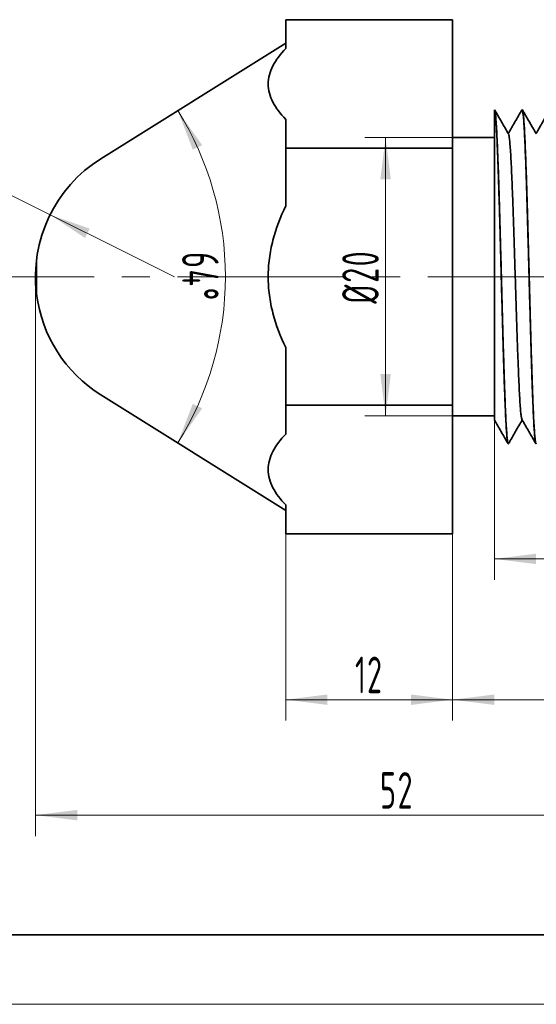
# Model space of a CAD drawing. Header units: millimetres. Extents: x -105 to 105, y -74 to 74.
# Tile 2 of 5: x -65 to -28, y -74 to -3. Entities that reach past the tile are written whole.
import ezdxf

# ---------------------------------------------------------------- set-up
doc = ezdxf.new("R2010")
doc.units = ezdxf.units.MM
doc.linetypes.add('点画线', pattern=[18, 12, -2, 2, -2])
doc.layers.get('0').update_dxf_attribs({"lineweight": 35})
for name, color, linetype, lineweight in [('EB0', 7, 'Continuous', 35), ('中心线层', 1, '点画线', 18), ('尺寸线层', 3, 'Continuous', 18)]:
    doc.layers.add(name, color=color, linetype=linetype, lineweight=lineweight)
doc.styles.add('机械', font='isocp', dxfattribs={"width": 0.667, "bigfont": 'gbcbig.shx'})
doc.dimstyles.new('机械', dxfattribs={"dimscale": 0.75, "dimtxt": 3.5, "dimasz": 4, "dimexe": 2, "dimexo": 0, "dimtad": 1, "dimdec": 1, "dimdsep": 46, "dimtxsty": '机械', "dimblk": '_CAXARROW', "dimcen": 0, "dimdle": 6, "dimazin": 2, "dimtfac": 0.707107, "dimtdec": 3, "dimtmove": 0, "dimatfit": 3, "dimfxl": 1, "dimfrac": 2, "dimtolj": 1, "dimtzin": 0, "dimlwd": 18, "dimarcsym": 0})

# ---------------------------------------------------------------- blocks, each defined once
blk = doc.blocks.new('$CAXA_FRAME_13B17AC1$')
at = {"layer": 'EB0', "color": 0, "linetype": 'Continuous', "lineweight": 35}
blk.add_line((-200, -138.5), (200, -138.5), dxfattribs=at)
at = {"layer": 'EB0', "color": 0, "linetype": 'Continuous', "lineweight": 18}
blk.add_line((210, -148.5), (-210, -148.5), dxfattribs=at)
blk = doc.blocks.new('*X8')
at = {"layer": '尺寸线层', "linetype": 'Continuous', "lineweight": 18}
for points in [[(-64.053, -60.655), (-61.053, -60.28), (-61.053, -61.03)], [(-12.053, -60.655), (-15.053, -60.28), (-15.053, -61.03)]]:
    blk.add_hatch(color=0, dxfattribs=at).paths.add_polyline_path(points, flags=0)
at = {"layer": '尺寸线层', "color": 0, "linetype": 'Continuous', "lineweight": 18}
for p, q in [((-64.053, -21.959), (-64.053, -62.155)), ((-12.053, -33.959), (-12.053, -62.155)), ((-64.053, -60.655), (-12.053, -60.655))]:
    blk.add_line(p, q, dxfattribs=at)
at = {"layer": '尺寸线层', "color": 0, "linetype": 'Continuous', "lineweight": 18, "insert": (-38.053, -58.874), "char_height": 2.625, "width": 4.35218, "attachment_point": 5, "line_spacing_factor": 0.839832, "style": '机械'}
blk.add_mtext('\\T1.1;52', dxfattribs=at)
blk = doc.blocks.new('_CAXARROW')
blk.add_hatch(color=0).paths.add_polyline_path([(0, 0), (-1, 0.125), (-1, -0.125)], flags=0)
blk = doc.blocks.new('*X9')
at = {"layer": '尺寸线层', "linetype": 'Continuous', "lineweight": 18}
for points in [[(-34.053, -52.357), (-31.053, -52.732), (-31.053, -51.982)], [(-12.053, -52.357), (-15.053, -52.732), (-15.053, -51.982)]]:
    blk.add_hatch(color=0, dxfattribs=at).paths.add_polyline_path(points, flags=0)
at = {"layer": '尺寸线层', "color": 0, "linetype": 'Continuous', "lineweight": 18}
for p, q in [((-12.053, -33.957), (-12.053, -53.857)), ((-34.053, -40.434), (-34.053, -53.857)), ((-12.053, -52.357), (-34.053, -52.357))]:
    blk.add_line(p, q, dxfattribs=at)
at = {"layer": '尺寸线层', "color": 0, "linetype": 'Continuous', "lineweight": 18, "insert": (-23.053, -50.576), "char_height": 2.625, "width": 4.6023, "attachment_point": 5, "line_spacing_factor": 0.839832, "style": '机械'}
blk.add_mtext('\\T1.1;22', dxfattribs=at)
blk = doc.blocks.new('*X10')
at = {"layer": '尺寸线层', "linetype": 'Continuous', "lineweight": 18}
for points in [[(-31.053, -42.239), (-28.053, -42.614), (-28.053, -41.864)], [(-12.053, -42.239), (-15.053, -42.614), (-15.053, -41.864)]]:
    blk.add_hatch(color=0, dxfattribs=at).paths.add_polyline_path(points, flags=0)
at = {"layer": '尺寸线层', "color": 0, "linetype": 'Continuous', "lineweight": 18}
for p, q in [((-31.053, -31.959), (-31.053, -43.739)), ((-12.053, -33.957), (-12.053, -43.739)), ((-12.053, -42.239), (-31.053, -42.239))]:
    blk.add_line(p, q, dxfattribs=at)
at = {"layer": '尺寸线层', "color": 0, "linetype": 'Continuous', "lineweight": 18, "insert": (-21.553, -40.457), "char_height": 2.625, "width": 3.85193, "attachment_point": 5, "line_spacing_factor": 0.839832, "style": '机械'}
blk.add_mtext('\\T1.1;19', dxfattribs=at)
blk = doc.blocks.new('*X11')
at = {"layer": '尺寸线层', "linetype": 'Continuous', "lineweight": 18}
for points in [[(-38.876, -11.959), (-38.501, -14.959), (-39.251, -14.959)], [(-38.876, -31.959), (-38.501, -28.959), (-39.251, -28.959)]]:
    blk.add_hatch(color=0, dxfattribs=at).paths.add_polyline_path(points, flags=0)
at = {"layer": '尺寸线层', "color": 0, "linetype": 'Continuous', "lineweight": 18}
for p, q in [((-34.053, -11.959), (-40.376, -11.959)), ((-38.876, -11.959), (-38.876, -31.959)), ((-34.053, -31.959), (-40.376, -31.959))]:
    blk.add_line(p, q, dxfattribs=at)
at = {"layer": '尺寸线层', "color": 0, "linetype": 'Continuous', "lineweight": 18, "insert": (-40.681, -21.959), "char_height": 2.625, "width": 8.14157, "attachment_point": 5, "rotation": 90, "line_spacing_factor": 0.839832, "style": '机械'}
blk.add_mtext('\\T1.1;%%C20', dxfattribs=at)
blk = doc.blocks.new('*X13')
at = {"layer": '尺寸线层', "linetype": 'Continuous', "lineweight": 18}
blk.add_hatch(color=0, dxfattribs=at).paths.add_polyline_path([(-63.004, -17.499), (-60.152, -18.502), (-60.486, -19.173)], flags=0)
at = {"layer": '尺寸线层', "color": 0, "linetype": 'Continuous', "lineweight": 18}
blk.add_line((-72.276, -12.881), (-54.053, -21.959), dxfattribs=at)
at = {"layer": '尺寸线层', "color": 0, "linetype": 'Continuous', "lineweight": 18, "insert": (-69.618, -12.215), "char_height": 2.625, "width": 6.70335, "attachment_point": 5, "rotation": 333.51813, "line_spacing_factor": 0.839832, "style": '机械'}
blk.add_mtext('\\T1.1;R10', dxfattribs=at)
blk = doc.blocks.new('*X14')
at = {"layer": '尺寸线层', "linetype": 'Continuous', "lineweight": 18}
for points in [[(-53.817, -10.019), (-52.743, -12.816), (-52.06, -12.507)], [(-53.817, -33.898), (-52.743, -31.101), (-52.06, -31.41)]]:
    blk.add_hatch(color=0, dxfattribs=at).paths.add_polyline_path(points, flags=0)
at = {"layer": '尺寸线层', "color": 0, "linetype": 'Continuous', "lineweight": 18}
for start, end in [(0, 32), (328, 0)]:
    blk.add_arc((-72.924, -21.959), 22.531, start, end, dxfattribs=at)
at = {"layer": '尺寸线层', "color": 0, "linetype": 'Continuous', "lineweight": 18, "insert": (-52.197, -21.959), "char_height": 2.625, "width": 6.70335, "attachment_point": 5, "rotation": 270, "line_spacing_factor": 0.839832, "style": '机械'}
blk.add_mtext('\\T1.1;64%%D', dxfattribs=at)
blk = doc.blocks.new('*X20')
at = {"layer": '尺寸线层', "linetype": 'Continuous', "lineweight": 18}
for points in [[(-46.053, -52.357), (-43.053, -51.982), (-43.053, -52.732)], [(-34.053, -52.357), (-37.053, -51.982), (-37.053, -52.732)]]:
    blk.add_hatch(color=0, dxfattribs=at).paths.add_polyline_path(points, flags=0)
at = {"layer": '尺寸线层', "color": 0, "linetype": 'Continuous', "lineweight": 18}
for p, q in [((-46.053, -40.434), (-46.053, -53.857)), ((-34.053, -40.434), (-34.053, -53.857)), ((-46.053, -52.357), (-34.053, -52.357))]:
    blk.add_line(p, q, dxfattribs=at)
at = {"layer": '尺寸线层', "color": 0, "linetype": 'Continuous', "lineweight": 18, "insert": (-40.053, -50.576), "char_height": 2.625, "width": 3.85192, "attachment_point": 5, "line_spacing_factor": 0.839832, "style": '机械'}
blk.add_mtext('\\T1.1;12', dxfattribs=at)

msp = doc.modelspace()

# ---------------------------------------------------------------- linework, layer by layer
at = {"layer": 'EB0', "linetype": 'Continuous', "lineweight": 35}
for p, q in [((-46.053, -3.483), (-46.053, -5.556)), ((-46.053, -3.483), (-34.053, -3.483)), ((-34.053, -12.721), (-34.053, -3.483)), ((-46.053, -5.168), (-59.353, -13.478)), ((-31.053, -9.96), (-31.053, -9.959)), ((-29.049, -9.959), (-29.059, -9.959)), ((-46.053, -10.648), (-46.053, -12.721)), ((-31.053, -11.959), (-34.053, -11.959)), ((-46.053, -12.721), (-46.053, -16.867)), ((-46.053, -12.721), (-34.053, -12.721)), ((-34.053, -31.196), (-34.053, -12.721)), ((-63.975, -23.209), (-63.975, -20.709)), ((-46.053, -27.051), (-46.053, -31.196)), ((-59.353, -30.439), (-46.053, -38.749)), ((-46.053, -31.196), (-46.053, -33.269)), ((-46.053, -31.196), (-34.053, -31.196)), ((-34.053, -40.434), (-34.053, -31.196)), ((-34.053, -31.959), (-31.053, -31.959)), ((-30.058, -33.959), (-30.048, -33.959)), ((-28.058, -33.959), (-28.048, -33.959)), ((-46.053, -38.361), (-46.053, -40.434)), ((-46.053, -40.434), (-34.053, -40.434))]:
    msp.add_line(p, q, dxfattribs=at)
for start, end in [(122, 187.18076), (187.18076, 238)]:
    msp.add_arc((-54.053, -21.959), 10, start, end, dxfattribs=at)
for points, knots in [([(-46.053, -10.648), (-46.441, -10.249), (-46.757, -9.838), (-47.088, -9.2), (-47.174, -8.983), (-47.29, -8.542), (-47.319, -8.322), (-47.319, -7.665), (-47.203, -7.23), (-46.76, -6.369), (-46.442, -5.956), (-46.053, -5.556)], [0, 0, 0, 0, 1.456184, 1.456184, 2.184276, 2.184276, 2.912369, 2.912369, 4.368553, 4.368553, 5.824737, 5.824737, 5.824737, 5.824737]), ([(-30.072, -33.938), (-30.074, -33.938), (-30.088, -33.943), (-30.116, -33.779), (-30.156, -33.433), (-30.196, -32.891), (-30.236, -32.189), (-30.273, -31.334), (-30.313, -30.336), (-30.353, -29.202), (-30.393, -27.955), (-30.433, -26.624), (-30.47, -25.226), (-30.509, -23.777), (-30.55, -22.291), (-30.59, -20.797), (-30.629, -19.329), (-30.667, -17.908), (-30.706, -16.545), (-30.746, -15.257), (-30.787, -14.07), (-30.826, -13.009), (-30.864, -12.103), (-30.901, -11.351), (-30.94, -10.753), (-30.978, -10.315), (-31.017, -10.031), (-31.041, -9.984), (-31.053, -9.96)], [0, 0, 0, 0, 0.103432, 1.066351, 2.037215, 3.008558, 3.972891, 4.925923, 5.887901, 6.858405, 7.829985, 8.795142, 9.748514, 10.709505, 11.679601, 12.651371, 13.617308, 14.571206, 15.531167, 16.500808, 17.472721, 18.43939, 19.394003, 20.31195, 21.239583, 22.170431, 23.097887, 24.015487, 24.015487, 24.015487, 24.015487]), ([(-31.053, -9.96), (-31.053, -9.988), (-31.053, -10.044), (-31.053, -10.231), (-31.053, -10.498), (-31.053, -10.847), (-31.053, -11.27), (-31.053, -11.766), (-31.053, -12.338), (-31.053, -12.978), (-31.053, -13.675), (-31.053, -14.427), (-31.053, -15.241), (-31.053, -16.095), (-31.053, -16.973), (-31.053, -17.875), (-31.053, -18.811), (-31.053, -19.764), (-31.053, -20.717), (-31.053, -21.671), (-31.053, -22.633), (-31.053, -23.58), (-31.053, -24.495), (-31.053, -25.382), (-31.053, -26.249), (-31.053, -27.075), (-31.053, -27.847), (-31.053, -28.57), (-31.053, -29.247), (-31.053, -29.864), (-31.053, -30.412), (-31.053, -30.895), (-31.053, -31.312), (-31.053, -31.655), (-31.053, -31.917), (-31.053, -32.108), (-31.053, -32.219), (-31.053, -32.257), (-31.053, -32.249), (-31.053, -32.249)], [0, 0, 0, 0, 0.638551, 1.277102, 1.934207, 2.591311, 3.229864, 3.868416, 4.525613, 5.182776, 5.818, 6.453223, 7.107886, 7.762549, 8.382288, 9.002027, 9.640021, 10.277983, 10.891382, 11.504782, 12.136787, 12.768791, 13.369778, 13.970764, 14.589704, 15.208644, 15.800187, 16.391731, 17.001043, 17.610356, 18.192643, 18.7749, 19.374852, 19.974804, 20.544469, 21.114133, 21.700731, 22.287329, 22.289119, 22.289119, 22.289119, 22.289119]), ([(-30.037, -11.696), (-30.203, -11.409), (-30.536, -10.834), (-30.868, -10.258), (-31.034, -9.971)], [0, 0, 0, 0, 0.996411, 1.992958, 1.992958, 1.992958, 1.992958]), ([(-30.048, -33.941), (-30.052, -33.946), (-30.068, -33.971), (-30.098, -33.833), (-30.138, -33.522), (-30.178, -33.016), (-30.218, -32.347), (-30.256, -31.523), (-30.294, -30.553), (-30.334, -29.446), (-30.375, -28.22), (-30.414, -26.904), (-30.453, -25.519), (-30.491, -24.08), (-30.531, -22.6), (-30.571, -21.104), (-30.611, -19.629), (-30.65, -18.196), (-30.688, -16.821), (-30.728, -15.515), (-30.768, -14.305), (-30.808, -13.217), (-30.847, -12.267), (-30.886, -11.448), (-30.927, -10.776), (-30.97, -10.294), (-31.006, -10.028), (-31.027, -10.005), (-31.034, -9.996)], [0, 0, 0, 0, 0.255101, 1.210238, 2.174774, 3.14133, 4.102438, 5.051533, 6.005618, 6.969674, 7.936344, 8.898153, 9.848072, 10.801062, 11.764591, 12.731327, 13.693792, 14.64472, 15.596572, 16.559528, 17.526284, 18.489358, 19.441441, 20.392152, 21.417183, 22.446641, 23.4715, 24.006197, 24.006197, 24.006197, 24.006197]), ([(-29.072, -9.97), (-29.238, -10.257), (-29.565, -10.824), (-29.893, -11.39), (-30.053, -11.668)], [0, 0, 0, 0, 0.996595, 1.961382, 1.961382, 1.961382, 1.961382]), ([(-28.073, -33.936), (-28.085, -33.905), (-28.109, -33.84), (-28.148, -33.516), (-28.188, -33.017), (-28.228, -32.347), (-28.266, -31.523), (-28.304, -30.553), (-28.344, -29.446), (-28.385, -28.22), (-28.424, -26.904), (-28.463, -25.519), (-28.501, -24.08), (-28.541, -22.6), (-28.581, -21.104), (-28.621, -19.629), (-28.66, -18.196), (-28.698, -16.821), (-28.738, -15.515), (-28.778, -14.305), (-28.818, -13.217), (-28.857, -12.268), (-28.895, -11.465), (-28.935, -10.819), (-28.975, -10.338), (-29.015, -10.055), (-29.043, -9.937), (-29.057, -9.965), (-29.059, -9.969)], [0, 0, 0, 0, 0.843657, 1.809449, 2.777265, 3.739624, 4.689955, 5.645283, 6.610594, 7.578523, 8.541585, 9.492741, 10.446972, 11.411756, 12.379751, 13.343469, 14.295636, 15.248727, 16.212938, 17.180952, 18.145281, 19.098604, 20.050553, 21.014144, 21.98213, 22.947023, 23.901477, 24.021476, 24.021476, 24.021476, 24.021476]), ([(-28.048, -33.953), (-28.049, -33.955), (-28.063, -33.985), (-28.089, -33.873), (-28.129, -33.604), (-28.17, -33.134), (-28.209, -32.498), (-28.248, -31.705), (-28.286, -30.765), (-28.326, -29.685), (-28.366, -28.482), (-28.406, -27.182), (-28.445, -25.81), (-28.483, -24.381), (-28.523, -22.907), (-28.563, -21.412), (-28.603, -19.93), (-28.642, -18.488), (-28.68, -17.099), (-28.72, -15.778), (-28.76, -14.546), (-28.8, -13.43), (-28.839, -12.452), (-28.877, -11.618), (-28.917, -10.939), (-28.957, -10.423), (-28.997, -10.098), (-29.027, -9.951), (-29.044, -9.973), (-29.049, -9.978)], [0, 0, 0, 0, 0.059119, 0.99943, 1.950484, 2.905055, 3.855758, 4.795385, 5.734551, 6.685011, 7.639573, 8.590851, 9.53161, 10.469743, 11.419565, 12.374071, 13.325877, 14.267727, 15.20501, 16.154148, 17.108551, 18.060841, 19.003737, 19.940356, 20.888765, 21.843018, 22.795745, 23.739645, 24.05102, 24.05102, 24.05102, 24.05102]), ([(-28.037, -11.696), (-28.204, -11.408), (-28.536, -10.833), (-28.869, -10.258), (-29.035, -9.97)], [0, 0, 0, 0, 0.996476, 1.993096, 1.993096, 1.993096, 1.993096]), ([(-27.072, -9.971), (-27.239, -10.258), (-27.566, -10.824), (-27.893, -11.39), (-28.053, -11.668)], [0, 0, 0, 0, 0.996543, 1.960478, 1.960478, 1.960478, 1.960478]), ([(-29.071, -32.208), (-29.081, -32.184), (-29.105, -32.129), (-29.143, -31.856), (-29.183, -31.429), (-29.223, -30.855), (-29.261, -30.149), (-29.299, -29.319), (-29.339, -28.371), (-29.38, -27.321), (-29.419, -26.194), (-29.458, -25.008), (-29.496, -23.775), (-29.536, -22.508), (-29.576, -21.227), (-29.616, -19.963), (-29.655, -18.737), (-29.693, -17.558), (-29.733, -16.441), (-29.773, -15.404), (-29.813, -14.472), (-29.852, -13.659), (-29.89, -12.972), (-29.93, -12.417), (-29.97, -12.013), (-30.006, -11.769), (-30.028, -11.729), (-30.037, -11.713)], [0, 0, 0, 0, 0.685899, 1.527741, 2.371347, 3.210195, 4.038554, 4.871269, 5.712692, 6.556397, 7.395858, 8.224935, 9.056694, 9.897657, 10.74142, 11.581453, 12.411412, 13.242178, 14.08264, 14.92642, 15.766986, 16.597953, 17.427722, 18.267644, 19.111399, 19.952457, 20.532274, 20.532274, 20.532274, 20.532274]), ([(-46.053, -16.867), (-46.441, -17.665), (-46.758, -18.487), (-47.089, -19.768), (-47.175, -20.206), (-47.291, -21.088), (-47.319, -21.527), (-47.319, -22.403), (-47.289, -22.84), (-47.175, -23.711), (-47.089, -24.148), (-46.755, -25.44), (-46.437, -26.26), (-46.053, -27.051)], [0, 0, 0, 0, 2.645645, 2.645645, 3.968467, 3.968467, 5.29129, 5.29129, 6.614112, 6.614112, 7.936935, 7.936935, 10.58258, 10.58258, 10.58258, 10.58258]), ([(-31.054, -32.249), (-30.893, -32.527), (-30.566, -33.093), (-30.239, -33.659), (-30.072, -33.946)], [0, 0, 0, 0, 0.963944, 1.960492, 1.960492, 1.960492, 1.960492]), ([(-30.034, -33.946), (-29.868, -33.659), (-29.541, -33.093), (-29.214, -32.527), (-29.053, -32.249)], [0, 0, 0, 0, 0.996453, 1.960063, 1.960063, 1.960063, 1.960063]), ([(-29.07, -32.22), (-28.904, -32.507), (-28.572, -33.082), (-28.239, -33.658), (-28.073, -33.945)], [0, 0, 0, 0, 0.996378, 1.99289, 1.99289, 1.99289, 1.99289]), ([(-46.053, -38.361), (-46.441, -37.962), (-46.757, -37.551), (-47.088, -36.913), (-47.174, -36.695), (-47.29, -36.254), (-47.319, -36.035), (-47.319, -35.378), (-47.203, -34.943), (-46.76, -34.081), (-46.442, -33.669), (-46.053, -33.269)], [0, 0, 0, 0, 1.456184, 1.456184, 2.184276, 2.184276, 2.912369, 2.912369, 4.368553, 4.368553, 5.824737, 5.824737, 5.824737, 5.824737])]:
    msp.add_open_spline(points, degree=3, knots=knots, dxfattribs=at)
at = {"layer": '中心线层', "linetype": '点画线', "lineweight": 18}
msp.add_line((-71.834, -21.959), (-5.433, -21.959), dxfattribs=at)

# ---------------------------------------------------------------- block references
at = {"layer": 'EB0', "linetype": 'Continuous', "lineweight": 35, "xscale": 0.5, "yscale": 0.5, "zscale": 0.5}
msp.add_blockref('$CAXA_FRAME_13B17AC1$', (0, 0), dxfattribs=at)

# ---------------------------------------------------------------- dimensions: what is measured, and where the dimension line sits
at = {"layer": '尺寸线层', "linetype": 'Continuous', "lineweight": 35}
dim = msp.add_angular_dim_2l(base=(-50.394, -21.959), line1=((-46.053, -5.168), (-59.353, -13.478)), line2=((-59.353, -30.439), (-46.053, -38.749)), dimstyle='机械', override={"dimtad": 1, "dimtih": 0, "dimtoh": 0, "dimsah": 1, "dimtix": 1, "dimtfill": 1, "dimtzin": 0}, dxfattribs=at)
dim.commit()
dim.dimension.update_dxf_attribs({"geometry": '*X14', "text_midpoint": (-52.197, -21.959)})
dim = msp.add_radius_dim(center=(-54.053, -21.959), mpoint=(-63.004, -17.499), dimstyle='机械', override={"dimpost": 'R<>', "dimsah": 1, "dimtmove": 2, "dimtfill": 1, "dimtzin": 0}, dxfattribs=at)
dim.commit()
dim.dimension.update_dxf_attribs({"geometry": '*X13', "text_midpoint": (-70.412, -13.809)})
for base, p1, p2, angle, override, picture, middle in [((-38.876, -31.959), (-34.053, -11.959), (-34.053, -31.959), 270, {"dimpost": '%%C<>', "dimsah": 1, "dimtfill": 1, "dimtzin": 0}, '*X11', (-40.681, -21.959)), ((-34.053, -52.357), (-12.053, -33.957), (-34.053, -40.434), 180, {"dimsah": 1, "dimtfill": 1, "dimtzin": 0}, '*X9', (-23.053, -50.576))]:
    dim = msp.add_linear_dim(base=base, p1=p1, p2=p2, angle=angle, dimstyle='机械', override=override, dxfattribs=at)
    dim.commit()
    dim.dimension.update_dxf_attribs({"geometry": picture, "text_midpoint": middle})
for base, p1, p2, override, picture, middle in [((-12.053, -60.655), (-64.053, -21.959), (-12.053, -33.959), {"dimscale": 0.75, "dimsah": 1, "dimtfill": 1, "dimtzin": 0}, '*X8', (-38.053, -58.874)), ((-31.053, -42.239), (-12.053, -33.957), (-31.053, -31.959), {"dimsah": 1, "dimtfill": 1, "dimtzin": 0}, '*X10', (-21.553, -40.457)), ((-34.053, -52.357), (-46.053, -40.434), (-34.053, -40.434), {"dimsah": 1, "dimtfill": 1, "dimtzin": 0}, '*X20', (-40.053, -50.576))]:
    dim = msp.add_linear_dim(base=base, p1=p1, p2=p2, dimstyle='机械', override=override, dxfattribs=at)
    dim.commit()
    dim.dimension.update_dxf_attribs({"geometry": picture, "text_midpoint": middle})

doc.saveas('drawing.dxf')
